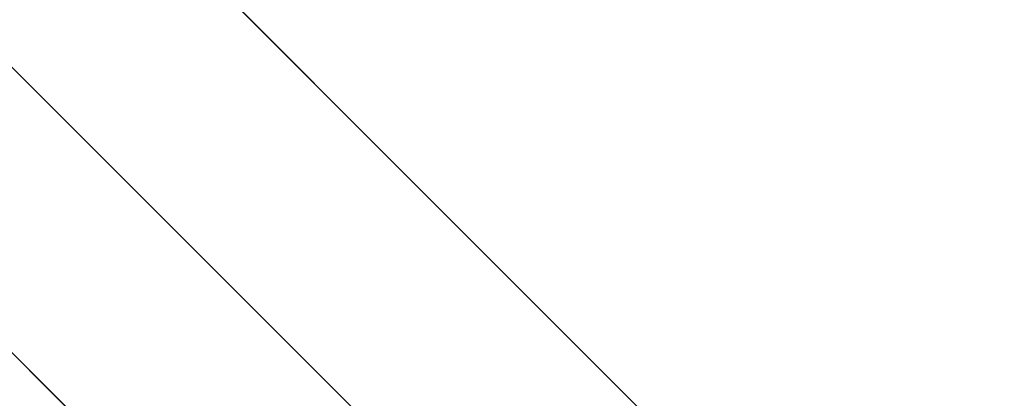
# Model space of a CAD drawing. Header units: millimetres. Extents: x -1030 to 192, y -442 to 180.
# Tile 14 of 256: x -1006.07 to -1002.41, y -432.41 to -431.01. Entities that reach past the tile are written whole.
import ezdxf

# ---------------------------------------------------------------- set-up
doc = ezdxf.new("R2010")
doc.units = ezdxf.units.MM
doc.header["$MEASUREMENT"] = 0
doc.layers.add('OVIDIO 120x60x72h', color=7, linetype='Continuous')

msp = doc.modelspace()

# ---------------------------------------------------------------- linework, layer by layer
at = {"layer": 'OVIDIO 120x60x72h'}
for points in [[(-995.8984, -440.3181), (-1028.4247, -407.7919)], [(-1028.4247, -407.7919), (-995.8984, -440.3181)], [(-996.4287, -440.8485), (-1028.955, -408.3222)], [(-996.9591, -441.3788), (-1029.4853, -408.8525)], [(-1029.4853, -408.8525), (-996.9591, -441.3788)], [(-1001.3785, -434.838), (-1022.9446, -413.2719)], [(-1002.4391, -435.8987), (-1024.0052, -414.3326)]]:
    msp.add_lwpolyline(points, dxfattribs=at)
at = {"layer": 'OVIDIO 120x60x72h', "extrusion": (0.000231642, 0.999884, -0.015217)}
for points in [[(995.7964, 28.8703), (1006.7591, 748.9537)], [(1006.7591, 748.9537), (995.7964, 28.8703)], [(996.8568, 28.8541), (1007.8195, 748.9375)], [(1007.8195, 748.9375), (996.8568, 28.8541)]]:
    msp.add_lwpolyline(points, dxfattribs=at)
at = {"layer": 'OVIDIO 120x60x72h', "extrusion": (0.999884, 0.000231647, 0.015199)}
for points in [[(-429.1058, 770.7787), (-440.0821, 50.6716)], [(-440.0821, 50.6716), (-429.1058, 770.7787)]]:
    msp.add_lwpolyline(points, dxfattribs=at)
at = {"layer": 'OVIDIO 120x60x72h', "extrusion": (0.999884, 0.000231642, 0.015217)}
for points in [[(-440.2343, 50.7015), (-429.2714, 770.7985)], [(-441.7341, 50.7252), (-430.7713, 770.8155)]]:
    msp.add_lwpolyline(points, dxfattribs=at)
at = {"layer": 'OVIDIO 120x60x72h', "extrusion": (0.999885, 0.000231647, 0.015188)}
for points in [[(-430.1551, 770.7712), (-441.1396, 50.6741)], [(-441.1396, 50.6741), (-430.1551, 770.7712)]]:
    msp.add_lwpolyline(points, dxfattribs=at)

doc.saveas('drawing.dxf')
